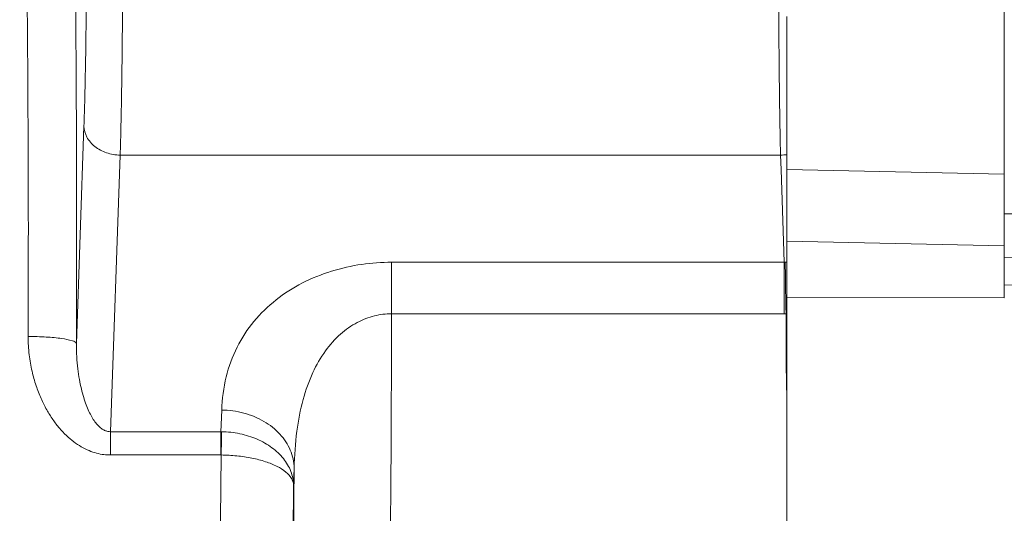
# Model space of a CAD drawing. Header units: millimetres. Extents: x -15538 to -14053, y -265397 to -264347.
# Tile 20 of 35: x -14460 to -14458, y -264926 to -264925. Entities that reach past the tile are written whole.
import ezdxf

# ---------------------------------------------------------------- set-up
doc = ezdxf.new("R2010")
doc.units = ezdxf.units.MM
doc.linetypes.add('ACAD_ISO08W100', pattern=[36, 24, -3, 6, -3])
doc.layers.get('0').update_dxf_attribs({"color": 20, "lineweight": 35})
doc.layers.add('-- CO_rury', color=51, linetype='Continuous', lineweight=9)

# ---------------------------------------------------------------- blocks, each defined once
blk = doc.blocks.new('-- CIEPŁOMIERZ ECHO II_15')
at = {"color": 50}
for points, knots in [([(8.3923, 3.71), (8.3802, 3.9278), (8.3681, 4.1455), (8.356, 4.3633), (8.356, 4.3633), (8.3438, 4.5838), (8.3316, 4.8044), (8.3194, 5.0249), (8.3194, 5.0249), (8.307, 5.2483), (8.2946, 5.4716), (8.2823, 5.695)], [0, 0, 0, 0, 0.333333, 0.333333, 0.333333, 0.333333, 0.666667, 0.666667, 0.666667, 0.666667, 1, 1, 1, 1]), ([(8.5388, 3.71), (8.5438, 3.8836), (8.5487, 4.0573), (8.5536, 4.2309), (8.5536, 4.2309), (8.5587, 4.4124), (8.5636, 4.5938), (8.5686, 4.7753)], [0, 0, 0, 0, 0.5, 0.5, 0.5, 0.5, 1, 1, 1, 1]), ([(8.3323, 3.2582), (8.301, 3.2583), (8.2698, 3.258), (8.2385, 3.2584), (8.2385, 3.2584), (8.2071, 3.2588), (8.1757, 3.2599), (8.1443, 3.26)], [0, 0, 0, 0, 0.5, 0.5, 0.5, 0.5, 1, 1, 1, 1]), ([(8.6881, 3.2463), (8.7088, 3.2459), (8.7294, 3.2455), (8.75, 3.2452), (8.75, 3.2452), (8.7859, 3.2447), (8.8218, 3.2443), (8.8577, 3.2439), (8.8577, 3.2439), (8.8981, 3.2436), (8.9385, 3.2433), (8.9789, 3.2431), (8.9789, 3.2431), (9.0217, 3.2429), (9.0646, 3.2428), (9.1075, 3.2427), (9.1075, 3.2427), (9.1509, 3.2427), (9.1943, 3.2427), (9.2377, 3.2428), (9.2377, 3.2428), (9.2796, 3.243), (9.3215, 3.2432), (9.3634, 3.2434), (9.3634, 3.2434), (9.4017, 3.2437), (9.44, 3.2441), (9.4784, 3.2445), (9.4784, 3.2445), (9.5114, 3.2449), (9.5444, 3.2454), (9.5774, 3.246), (9.5774, 3.246), (9.6035, 3.2465), (9.6297, 3.247), (9.6558, 3.2478), (9.6558, 3.2478), (9.6738, 3.2484), (9.6918, 3.2492), (9.7098, 3.2499)], [0, 0, 0, 0, 0.1, 0.1, 0.1, 0.1, 0.2, 0.2, 0.2, 0.2, 0.3, 0.3, 0.3, 0.3, 0.4, 0.4, 0.4, 0.4, 0.5, 0.5, 0.5, 0.5, 0.6, 0.6, 0.6, 0.6, 0.7, 0.7, 0.7, 0.7, 0.8, 0.8, 0.8, 0.8, 0.9, 0.9, 0.9, 0.9, 1, 1, 1, 1]), ([(6.69, 2.4001), (6.69, 2.4078), (6.7019, 2.4069), (6.7122, 2.4066), (6.7122, 2.4066), (6.7419, 2.4059), (6.7588, 2.4102), (6.7784, 2.413), (6.7784, 2.413), (6.8104, 2.4176), (6.8495, 2.4181), (6.887, 2.4191), (6.887, 2.4191), (6.9382, 2.4205), (6.9865, 2.4229), (7.0355, 2.4247), (7.0355, 2.4247), (7.0961, 2.427), (7.1579, 2.4284), (7.2194, 2.4297), (7.2194, 2.4297), (7.2906, 2.4313), (7.3614, 2.4327), (7.4323, 2.434), (7.4323, 2.434), (7.5093, 2.4353), (7.5865, 2.4364), (7.6636, 2.4373), (7.6636, 2.4373), (7.7424, 2.4382), (7.8211, 2.439), (7.8998, 2.4396), (7.8998, 2.4396), (7.9756, 2.4403), (8.0514, 2.4408), (8.1272, 2.4411), (8.1272, 2.4411), (8.1955, 2.4414), (8.2639, 2.4416), (8.3323, 2.4417)], [0, 0, 0, 0, 0.1, 0.1, 0.1, 0.1, 0.2, 0.2, 0.2, 0.2, 0.3, 0.3, 0.3, 0.3, 0.4, 0.4, 0.4, 0.4, 0.5, 0.5, 0.5, 0.5, 0.6, 0.6, 0.6, 0.6, 0.7, 0.7, 0.7, 0.7, 0.8, 0.8, 0.8, 0.8, 0.9, 0.9, 0.9, 0.9, 1, 1, 1, 1]), ([(8.3323, 2.4418), (8.3322, 2.4299), (8.3308, 2.418), (8.3279, 2.4065), (8.3279, 2.4065), (8.3248, 2.3941), (8.3202, 2.3821), (8.3142, 2.3708), (8.3142, 2.3708), (8.3077, 2.3584), (8.2995, 2.3468), (8.2902, 2.3363), (8.2902, 2.3363), (8.2799, 2.3246), (8.2681, 2.3142), (8.2554, 2.305), (8.2554, 2.305), (8.2413, 2.2948), (8.2261, 2.2861), (8.2103, 2.2788), (8.2103, 2.2788), (8.1924, 2.2706), (8.1738, 2.264), (8.1548, 2.2588), (8.1548, 2.2588), (8.1333, 2.2529), (8.1113, 2.2487), (8.0891, 2.2457), (8.0891, 2.2457), (8.0639, 2.2424), (8.0385, 2.2407), (8.0131, 2.2401)], [0, 0, 0, 0, 0.125, 0.125, 0.125, 0.125, 0.25, 0.25, 0.25, 0.25, 0.375, 0.375, 0.375, 0.375, 0.5, 0.5, 0.5, 0.5, 0.625, 0.625, 0.625, 0.625, 0.75, 0.75, 0.75, 0.75, 0.875, 0.875, 0.875, 0.875, 1, 1, 1, 1]), ([(8.4389, 2.4418), (8.4389, 2.4211), (8.4374, 2.4005), (8.4344, 2.38), (8.4344, 2.38), (8.4314, 2.3589), (8.4267, 2.338), (8.4204, 2.3177), (8.4204, 2.3177), (8.4139, 2.2969), (8.4058, 2.2766), (8.3959, 2.2573), (8.3959, 2.2573), (8.386, 2.238), (8.3743, 2.2196), (8.3608, 2.2026), (8.3608, 2.2026), (8.3476, 2.1858), (8.3327, 2.1704), (8.3163, 2.1569), (8.3163, 2.1569), (8.2999, 2.1433), (8.282, 2.1316), (8.263, 2.122), (8.263, 2.122), (8.2434, 2.1122), (8.2228, 2.1047), (8.2016, 2.0995), (8.2016, 2.0995), (8.1791, 2.0939), (8.156, 2.091), (8.1329, 2.0902)], [0, 0, 0, 0, 0.125, 0.125, 0.125, 0.125, 0.25, 0.25, 0.25, 0.25, 0.375, 0.375, 0.375, 0.375, 0.5, 0.5, 0.5, 0.5, 0.625, 0.625, 0.625, 0.625, 0.75, 0.75, 0.75, 0.75, 0.875, 0.875, 0.875, 0.875, 1, 1, 1, 1]), ([(7.9776, 2.2389), (7.9006, 2.2382), (7.8236, 2.2373), (7.7467, 2.2362), (7.7467, 2.2362), (7.6756, 2.2353), (7.6045, 2.2341), (7.5333, 2.2327), (7.5333, 2.2327), (7.4711, 2.2314), (7.4089, 2.23), (7.3468, 2.2283), (7.3468, 2.2283), (7.2961, 2.2268), (7.2455, 2.2252), (7.1947, 2.2234), (7.1947, 2.2234), (7.1561, 2.2219), (7.1174, 2.2203), (7.0792, 2.2182), (7.0792, 2.2182), (7.0525, 2.2167), (7.0261, 2.215), (6.9984, 2.2131), (6.9984, 2.2131), (6.9811, 2.212), (6.9633, 2.2107), (6.948, 2.2083), (6.948, 2.2083), (6.9401, 2.207), (6.9329, 2.2054), (6.9223, 2.2039), (6.9223, 2.2039), (6.9188, 2.2033), (6.915, 2.2028), (6.9147, 2.2)], [0, 0, 0, 0, 0.111111, 0.111111, 0.111111, 0.111111, 0.222222, 0.222222, 0.222222, 0.222222, 0.333333, 0.333333, 0.333333, 0.333333, 0.444444, 0.444444, 0.444444, 0.444444, 0.555556, 0.555556, 0.555556, 0.555556, 0.666667, 0.666667, 0.666667, 0.666667, 0.777778, 0.777778, 0.777778, 0.777778, 0.888889, 0.888889, 0.888889, 0.888889, 1, 1, 1, 1]), ([(6.9263, 2.2073), (6.9416, 2.2083), (6.9567, 2.2113), (6.9719, 2.2134), (6.9719, 2.2134), (7.0055, 2.218), (7.0396, 2.2186), (7.0736, 2.2196), (7.0736, 2.2196), (7.1201, 2.2211), (7.1664, 2.2235), (7.2128, 2.2254), (7.2128, 2.2254), (7.2702, 2.2277), (7.3276, 2.2291), (7.385, 2.2304), (7.385, 2.2304), (7.4511, 2.232), (7.5173, 2.2334), (7.5834, 2.2347), (7.5834, 2.2347), (7.6547, 2.236), (7.726, 2.237), (7.7973, 2.2379), (7.7973, 2.2379), (7.8692, 2.2388), (7.9412, 2.2395), (8.0131, 2.2401)], [0, 0, 0, 0, 0.142857, 0.142857, 0.142857, 0.142857, 0.285714, 0.285714, 0.285714, 0.285714, 0.428571, 0.428571, 0.428571, 0.428571, 0.571429, 0.571429, 0.571429, 0.571429, 0.714286, 0.714286, 0.714286, 0.714286, 0.857143, 0.857143, 0.857143, 0.857143, 1, 1, 1, 1]), ([(8.0881, 2.09), (8.0879, 2.1026), (8.0865, 2.1153), (8.0839, 2.1277), (8.0839, 2.1277), (8.0813, 2.1399), (8.0776, 2.1518), (8.0726, 2.1633), (8.0726, 2.1633), (8.0679, 2.1742), (8.0621, 2.1846), (8.055, 2.1941), (8.055, 2.1941), (8.0485, 2.203), (8.0409, 2.2111), (8.0323, 2.2179), (8.0323, 2.2179), (8.0244, 2.2243), (8.0155, 2.2295), (8.006, 2.2332), (8.006, 2.2332), (7.9969, 2.2366), (7.9873, 2.2386), (7.9776, 2.2389)], [0, 0, 0, 0, 0.166667, 0.166667, 0.166667, 0.166667, 0.333333, 0.333333, 0.333333, 0.333333, 0.5, 0.5, 0.5, 0.5, 0.666667, 0.666667, 0.666667, 0.666667, 0.833333, 0.833333, 0.833333, 0.833333, 1, 1, 1, 1]), ([(8.0399, 2.0891), (8.0397, 2.0999), (8.0391, 2.1107), (8.0381, 2.1215), (8.0381, 2.1215), (8.037, 2.132), (8.0355, 2.1424), (8.0334, 2.1527), (8.0334, 2.1527), (8.0315, 2.1623), (8.0291, 2.1718), (8.026, 2.181), (8.026, 2.181), (8.0233, 2.1892), (8.0202, 2.1972), (8.0162, 2.2048), (8.0162, 2.2048), (8.013, 2.2112), (8.0092, 2.2173), (8.0046, 2.2229), (8.0046, 2.2229), (8.0008, 2.2274), (7.9966, 2.2315), (7.9915, 2.2344), (7.9915, 2.2344), (7.9873, 2.2369), (7.9825, 2.2386), (7.9776, 2.2389)], [0, 0, 0, 0, 0.142857, 0.142857, 0.142857, 0.142857, 0.285714, 0.285714, 0.285714, 0.285714, 0.428571, 0.428571, 0.428571, 0.428571, 0.571429, 0.571429, 0.571429, 0.571429, 0.714286, 0.714286, 0.714286, 0.714286, 0.857143, 0.857143, 0.857143, 0.857143, 1, 1, 1, 1]), ([(8.0131, 2.2401), (8.0256, 2.2399), (8.0382, 2.2371), (8.0498, 2.2322), (8.0498, 2.2322), (8.062, 2.2271), (8.0732, 2.2196), (8.0829, 2.2107), (8.0829, 2.2107), (8.0934, 2.2011), (8.1022, 2.1898), (8.1094, 2.1776), (8.1094, 2.1776), (8.117, 2.1646), (8.1227, 2.1506), (8.1266, 2.1361), (8.1266, 2.1361), (8.1306, 2.1211), (8.1327, 2.1056), (8.1329, 2.0902)], [0, 0, 0, 0, 0.2, 0.2, 0.2, 0.2, 0.4, 0.4, 0.4, 0.4, 0.6, 0.6, 0.6, 0.6, 0.8, 0.8, 0.8, 0.8, 1, 1, 1, 1]), ([(8.0399, 2.0891), (7.9693, 2.0884), (7.8986, 2.0875), (7.828, 2.0865), (7.828, 2.0865), (7.7628, 2.0855), (7.6976, 2.0843), (7.6323, 2.0829), (7.6323, 2.0829), (7.5751, 2.0816), (7.5179, 2.0802), (7.4607, 2.0785), (7.4607, 2.0785), (7.414, 2.077), (7.3674, 2.0754), (7.3207, 2.0735), (7.3207, 2.0735), (7.2959, 2.0725), (7.2711, 2.0714), (7.2463, 2.0701)], [0, 0, 0, 0, 0.2, 0.2, 0.2, 0.2, 0.4, 0.4, 0.4, 0.4, 0.6, 0.6, 0.6, 0.6, 0.8, 0.8, 0.8, 0.8, 1, 1, 1, 1]), ([(8.0881, 2.09), (8.0836, 2.0899), (8.079, 2.0898), (8.0745, 2.0897), (8.0745, 2.0897), (8.069, 2.0896), (8.0636, 2.0895), (8.0582, 2.0894), (8.0582, 2.0894), (8.0521, 2.0893), (8.046, 2.0892), (8.0399, 2.0891)], [0, 0, 0, 0, 0.333333, 0.333333, 0.333333, 0.333333, 0.666667, 0.666667, 0.666667, 0.666667, 1, 1, 1, 1]), ([(9.7368, 1.8731), (9.7345, 1.8737), (9.7321, 1.874), (9.7296, 1.8743), (9.7296, 1.8743), (9.7257, 1.8748), (9.7218, 1.8751), (9.7179, 1.8755), (9.7179, 1.8755), (9.7122, 1.8759), (9.7064, 1.8763), (9.7007, 1.8767), (9.7007, 1.8767), (9.6926, 1.8771), (9.6845, 1.8775), (9.6765, 1.8779), (9.6765, 1.8779), (9.6653, 1.8784), (9.6541, 1.8789), (9.6429, 1.8793), (9.6429, 1.8793), (9.6277, 1.8798), (9.6125, 1.8803), (9.5972, 1.8807), (9.5972, 1.8807), (9.5768, 1.8812), (9.5564, 1.8817), (9.536, 1.8821), (9.536, 1.8821), (9.5093, 1.8826), (9.4827, 1.8831), (9.456, 1.8835), (9.456, 1.8835), (9.4236, 1.8839), (9.3912, 1.8843), (9.3588, 1.8846), (9.3588, 1.8846), (9.3229, 1.8849), (9.287, 1.8851), (9.2512, 1.8853), (9.2512, 1.8853), (9.2148, 1.8854), (9.1785, 1.8855), (9.1421, 1.8855), (9.1421, 1.8855), (9.1086, 1.8855), (9.075, 1.8855), (9.0414, 1.8853), (9.0414, 1.8853), (9.0125, 1.8852), (8.9836, 1.8851), (8.9547, 1.8849), (8.9547, 1.8849), (8.9306, 1.8847), (8.9064, 1.8844), (8.8822, 1.8842), (8.8822, 1.8842), (8.8622, 1.884), (8.8421, 1.8837), (8.822, 1.8834), (8.822, 1.8834), (8.8052, 1.8832), (8.7885, 1.8829), (8.7717, 1.8826), (8.7717, 1.8826), (8.7576, 1.8824), (8.7434, 1.8821), (8.7293, 1.8818), (8.7293, 1.8818), (8.7172, 1.8815), (8.705, 1.8813), (8.6928, 1.8809), (8.6928, 1.8809), (8.6821, 1.8807), (8.6714, 1.8804), (8.6607, 1.88)], [0, 0, 0, 0, 0.052632, 0.052632, 0.052632, 0.052632, 0.105263, 0.105263, 0.105263, 0.105263, 0.157895, 0.157895, 0.157895, 0.157895, 0.210526, 0.210526, 0.210526, 0.210526, 0.263158, 0.263158, 0.263158, 0.263158, 0.315789, 0.315789, 0.315789, 0.315789, 0.368421, 0.368421, 0.368421, 0.368421, 0.421053, 0.421053, 0.421053, 0.421053, 0.473684, 0.473684, 0.473684, 0.473684, 0.526316, 0.526316, 0.526316, 0.526316, 0.578947, 0.578947, 0.578947, 0.578947, 0.631579, 0.631579, 0.631579, 0.631579, 0.684211, 0.684211, 0.684211, 0.684211, 0.736842, 0.736842, 0.736842, 0.736842, 0.789474, 0.789474, 0.789474, 0.789474, 0.842105, 0.842105, 0.842105, 0.842105, 0.894737, 0.894737, 0.894737, 0.894737, 0.947368, 0.947368, 0.947368, 0.947368, 1, 1, 1, 1]), ([(8.7206, 1.8051), (8.7127, 1.8052), (8.7048, 1.8074), (8.6979, 1.8111), (8.6979, 1.8111), (8.6903, 1.8151), (8.6838, 1.8208), (8.6785, 1.8274), (8.6785, 1.8274), (8.6728, 1.8346), (8.6684, 1.8429), (8.6655, 1.8516), (8.6655, 1.8516), (8.6624, 1.8608), (8.6608, 1.8704), (8.6607, 1.88)], [0, 0, 0, 0, 0.25, 0.25, 0.25, 0.25, 0.5, 0.5, 0.5, 0.5, 0.75, 0.75, 0.75, 0.75, 1, 1, 1, 1]), ([(8.2852, 1.6895), (8.2725, 1.6894), (8.2598, 1.6902), (8.2471, 1.6917), (8.2471, 1.6917), (8.2358, 1.693), (8.2245, 1.695), (8.2133, 1.6976), (8.2133, 1.6976), (8.2032, 1.6999), (8.1931, 1.7027), (8.1833, 1.706), (8.1833, 1.706), (8.1743, 1.7091), (8.1655, 1.7125), (8.1568, 1.7164), (8.1568, 1.7164), (8.1489, 1.7199), (8.1411, 1.7238), (8.1335, 1.728), (8.1335, 1.728), (8.1265, 1.732), (8.1197, 1.7362), (8.1131, 1.7408), (8.1131, 1.7408), (8.1069, 1.7451), (8.101, 1.7496), (8.0953, 1.7545), (8.0953, 1.7545), (8.09, 1.759), (8.0849, 1.7637), (8.0801, 1.7688), (8.0801, 1.7688), (8.0756, 1.7736), (8.0713, 1.7786), (8.0673, 1.7838), (8.0673, 1.7838), (8.0635, 1.7888), (8.06, 1.7941), (8.0568, 1.7995), (8.0568, 1.7995), (8.0538, 1.8047), (8.0512, 1.8101), (8.0489, 1.8156), (8.0489, 1.8156), (8.0468, 1.8207), (8.045, 1.826), (8.0436, 1.8313), (8.0436, 1.8313), (8.0423, 1.8362), (8.0413, 1.8412), (8.0407, 1.8463), (8.0407, 1.8463), (8.0401, 1.8509), (8.0399, 1.8555), (8.0399, 1.8601)], [0, 0, 0, 0, 0.071429, 0.071429, 0.071429, 0.071429, 0.142857, 0.142857, 0.142857, 0.142857, 0.214286, 0.214286, 0.214286, 0.214286, 0.285714, 0.285714, 0.285714, 0.285714, 0.357143, 0.357143, 0.357143, 0.357143, 0.428571, 0.428571, 0.428571, 0.428571, 0.5, 0.5, 0.5, 0.5, 0.571429, 0.571429, 0.571429, 0.571429, 0.642857, 0.642857, 0.642857, 0.642857, 0.714286, 0.714286, 0.714286, 0.714286, 0.785714, 0.785714, 0.785714, 0.785714, 0.857143, 0.857143, 0.857143, 0.857143, 0.928571, 0.928571, 0.928571, 0.928571, 1, 1, 1, 1]), ([(8.2708, 1.7894), (8.2616, 1.7893), (8.2524, 1.7895), (8.2432, 1.79), (8.2432, 1.79), (8.2349, 1.7905), (8.2266, 1.7912), (8.2184, 1.7922), (8.2184, 1.7922), (8.211, 1.7931), (8.2035, 1.7942), (8.1962, 1.7956), (8.1962, 1.7956), (8.1896, 1.7968), (8.183, 1.7981), (8.1765, 1.7997), (8.1765, 1.7997), (8.1706, 1.8011), (8.1648, 1.8027), (8.159, 1.8045), (8.159, 1.8045), (8.1538, 1.8061), (8.1487, 1.8078), (8.1436, 1.8098), (8.1436, 1.8098), (8.139, 1.8115), (8.1345, 1.8134), (8.1301, 1.8154), (8.1301, 1.8154), (8.1262, 1.8173), (8.1223, 1.8192), (8.1186, 1.8214), (8.1186, 1.8214), (8.1152, 1.8233), (8.112, 1.8254), (8.1088, 1.8277), (8.1088, 1.8277), (8.106, 1.8298), (8.1034, 1.8319), (8.1009, 1.8343), (8.1009, 1.8343), (8.0987, 1.8364), (8.0966, 1.8387), (8.0948, 1.8411), (8.0948, 1.8411), (8.0933, 1.8432), (8.0919, 1.8455), (8.0908, 1.8478), (8.0908, 1.8478), (8.0899, 1.8499), (8.0892, 1.852), (8.0887, 1.8542), (8.0887, 1.8542), (8.0883, 1.8562), (8.0881, 1.8582), (8.0881, 1.8601)], [0, 0, 0, 0, 0.071429, 0.071429, 0.071429, 0.071429, 0.142857, 0.142857, 0.142857, 0.142857, 0.214286, 0.214286, 0.214286, 0.214286, 0.285714, 0.285714, 0.285714, 0.285714, 0.357143, 0.357143, 0.357143, 0.357143, 0.428571, 0.428571, 0.428571, 0.428571, 0.5, 0.5, 0.5, 0.5, 0.571429, 0.571429, 0.571429, 0.571429, 0.642857, 0.642857, 0.642857, 0.642857, 0.714286, 0.714286, 0.714286, 0.714286, 0.785714, 0.785714, 0.785714, 0.785714, 0.857143, 0.857143, 0.857143, 0.857143, 0.928571, 0.928571, 0.928571, 0.928571, 1, 1, 1, 1]), ([(9.1114, 1.8105), (9.0922, 1.8105), (9.0729, 1.8104), (9.0536, 1.8104), (9.0536, 1.8104), (9.0284, 1.8102), (9.0031, 1.8101), (8.9779, 1.8099), (8.9779, 1.8099), (8.9567, 1.8097), (8.9356, 1.8095), (8.9144, 1.8092), (8.9144, 1.8092), (8.8969, 1.809), (8.8793, 1.8087), (8.8617, 1.8085), (8.8617, 1.8085), (8.847, 1.8082), (8.8324, 1.8079), (8.8177, 1.8077), (8.8177, 1.8077), (8.8054, 1.8074), (8.793, 1.8071), (8.7806, 1.8068), (8.7806, 1.8068), (8.77, 1.8066), (8.7593, 1.8063), (8.7487, 1.806), (8.7487, 1.806), (8.7393, 1.8057), (8.7299, 1.8054), (8.7206, 1.8051)], [0, 0, 0, 0, 0.125, 0.125, 0.125, 0.125, 0.25, 0.25, 0.25, 0.25, 0.375, 0.375, 0.375, 0.375, 0.5, 0.5, 0.5, 0.5, 0.625, 0.625, 0.625, 0.625, 0.75, 0.75, 0.75, 0.75, 0.875, 0.875, 0.875, 0.875, 1, 1, 1, 1]), ([(8.9398, 1.7881), (8.8806, 1.7886), (8.8214, 1.7889), (8.7623, 1.7892), (8.7623, 1.7892), (8.6808, 1.7896), (8.5993, 1.7898), (8.5178, 1.7898), (8.5178, 1.7898), (8.4355, 1.7899), (8.3532, 1.7898), (8.2708, 1.7894)], [0, 0, 0, 0, 0.333333, 0.333333, 0.333333, 0.333333, 0.666667, 0.666667, 0.666667, 0.666667, 1, 1, 1, 1]), ([(8.2708, 1.7894), (8.2741, 1.7889), (8.2753, 1.7848), (8.2763, 1.7811), (8.2763, 1.7811), (8.2785, 1.7728), (8.2798, 1.7663), (8.2809, 1.7593), (8.2809, 1.7593), (8.2824, 1.7491), (8.2834, 1.738), (8.284, 1.7271), (8.284, 1.7271), (8.2848, 1.7144), (8.2852, 1.702), (8.2852, 1.6895)], [0, 0, 0, 0, 0.25, 0.25, 0.25, 0.25, 0.5, 0.5, 0.5, 0.5, 0.75, 0.75, 0.75, 0.75, 1, 1, 1, 1]), ([(9.6794, 1.6719), (9.6325, 1.6739), (9.5855, 1.6756), (9.5386, 1.677), (9.5386, 1.677), (9.4821, 1.6787), (9.4255, 1.6801), (9.369, 1.6814), (9.369, 1.6814), (9.3047, 1.6828), (9.2404, 1.684), (9.1761, 1.685), (9.1761, 1.685), (9.1061, 1.686), (9.0361, 1.6869), (8.9661, 1.6876), (8.9661, 1.6876), (8.8922, 1.6883), (8.8182, 1.6889), (8.7443, 1.6892), (8.7443, 1.6892), (8.6682, 1.6896), (8.5921, 1.6898), (8.516, 1.6899), (8.516, 1.6899), (8.4391, 1.6899), (8.3621, 1.6898), (8.2852, 1.6895)], [0, 0, 0, 0, 0.142857, 0.142857, 0.142857, 0.142857, 0.285714, 0.285714, 0.285714, 0.285714, 0.428571, 0.428571, 0.428571, 0.428571, 0.571429, 0.571429, 0.571429, 0.571429, 0.714286, 0.714286, 0.714286, 0.714286, 0.857143, 0.857143, 0.857143, 0.857143, 1, 1, 1, 1])]:
    blk.add_open_spline(points, degree=3, knots=knots, dxfattribs=at)
for points in [[(8.4496, 3.71), (8.442, 4.1032), (8.4339, 4.4965), (8.4254, 4.8897)], [(8.3796, 3.71), (8.3796, 3.71), (8.3649, 3.71), (8.3649, 3.71)], [(8.3657, 3.26), (8.3657, 3.26), (8.3649, 3.71), (8.3649, 3.71)], [(8.4726, 3.71), (8.4726, 3.71), (8.3796, 3.71), (8.3796, 3.71)], [(8.4726, 3.71), (8.4726, 3.71), (8.5388, 3.71), (8.5388, 3.71)], [(8.4826, 3.26), (8.4826, 3.26), (8.4726, 3.71), (8.4726, 3.71)], [(8.5388, 3.71), (8.5388, 3.71), (8.621, 3.71), (8.621, 3.71)], [(8.631, 3.26), (8.631, 3.26), (8.621, 3.71), (8.621, 3.71)], [(8.621, 3.71), (8.621, 3.71), (9.7486, 3.71), (9.7486, 3.71)], [(8.1109, 3.26), (8.1109, 3.26), (7.185, 3.26), (7.185, 3.26)], [(7.2007, 3.26), (7.2007, 3.26), (8.1109, 3.26), (8.1109, 3.26)], [(8.1443, 3.26), (8.1443, 3.26), (8.1109, 3.26), (8.1109, 3.26)], [(8.1109, 3.26), (8.1109, 3.26), (8.1443, 3.26), (8.1443, 3.26)], [(8.1679, 3.26), (8.1679, 3.26), (8.1443, 3.26), (8.1443, 3.26)], [(8.1679, 3.26), (8.1679, 3.26), (8.1443, 3.26), (8.1443, 3.26)], [(8.1701, 3.26), (8.1701, 3.26), (8.1679, 3.26), (8.1679, 3.26)], [(8.1716, 3.26), (8.1716, 3.26), (8.1679, 3.26), (8.1679, 3.26)], [(8.2675, 3.26), (8.2675, 3.26), (8.1701, 3.26), (8.1701, 3.26)], [(8.2675, 3.26), (8.2675, 3.26), (8.1716, 3.26), (8.1716, 3.26)], [(8.3323, 3.26), (8.3323, 3.26), (8.2675, 3.26), (8.2675, 3.26)], [(8.3323, 3.26), (8.3323, 3.26), (8.2675, 3.26), (8.2675, 3.26)], [(8.3657, 3.26), (8.3657, 3.26), (8.3323, 3.26), (8.3323, 3.26)], [(8.3383, 3.26), (8.3383, 3.26), (8.3323, 3.26), (8.3323, 3.26)], [(8.3323, 3.26), (8.3323, 3.2594), (8.3323, 3.2588), (8.3323, 3.2582)], [(8.3323, 3.2582), (8.3323, 3.2582), (8.3323, 3.2546), (8.3323, 3.2546)], [(8.3323, 3.2582), (8.3323, 3.2582), (8.3461, 3.258), (8.3461, 3.258)], [(8.3323, 3.2546), (8.3323, 3.2546), (8.3323, 2.4418), (8.3323, 2.4418)], [(8.3323, 3.2546), (8.3323, 3.2546), (8.3461, 3.2546), (8.3461, 3.2546)], [(8.3616, 3.26), (8.3616, 3.26), (8.3383, 3.26), (8.3383, 3.26)], [(8.3461, 3.258), (8.3461, 3.258), (8.3597, 3.2578), (8.3597, 3.2578)], [(8.3461, 3.2546), (8.3461, 3.2546), (8.3597, 3.2546), (8.3597, 3.2546)], [(8.3597, 3.2578), (8.3597, 3.2578), (8.3857, 3.2574), (8.3857, 3.2574)], [(8.3597, 3.2546), (8.3597, 3.2546), (8.3857, 3.2546), (8.3857, 3.2546)], [(8.3945, 3.26), (8.3945, 3.26), (8.3616, 3.26), (8.3616, 3.26)], [(8.3857, 3.2574), (8.3857, 3.2574), (8.4094, 3.2571), (8.4094, 3.2571)], [(8.3857, 3.2546), (8.3857, 3.2546), (8.4094, 3.2546), (8.4094, 3.2546)], [(8.4094, 3.26), (8.4094, 3.26), (8.3945, 3.26), (8.3945, 3.26)], [(8.4273, 3.26), (8.4273, 3.26), (8.4094, 3.26), (8.4094, 3.26)], [(8.4094, 3.2571), (8.4094, 3.2571), (8.4389, 3.2566), (8.4389, 3.2566)], [(8.4094, 3.2546), (8.4094, 3.2546), (8.4389, 3.2546), (8.4389, 3.2546)], [(8.4389, 3.26), (8.4389, 3.26), (8.4273, 3.26), (8.4273, 3.26)], [(8.4637, 3.26), (8.4637, 3.26), (8.4389, 3.26), (8.4389, 3.26)], [(8.4389, 3.26), (8.4389, 3.26), (8.4389, 3.2566), (8.4389, 3.2566)], [(8.4389, 3.2566), (8.4389, 3.2566), (8.4389, 3.2546), (8.4389, 3.2546)], [(8.4389, 3.2546), (8.4389, 3.2546), (8.4389, 2.4418), (8.4389, 2.4418)], [(8.4389, 3.2546), (8.4389, 3.2546), (8.4824, 3.2531), (8.4824, 3.2531)], [(8.5131, 3.26), (8.5131, 3.26), (8.4637, 3.26), (8.4637, 3.26)], [(8.4824, 3.2531), (8.4824, 3.2531), (8.6306, 3.2479), (8.6306, 3.2479)], [(8.6118, 3.26), (8.6118, 3.26), (8.5131, 3.26), (8.5131, 3.26)], [(8.631, 3.26), (8.631, 3.26), (8.6118, 3.26), (8.6118, 3.26)], [(8.6306, 3.2479), (8.6306, 3.2479), (8.6607, 3.2469), (8.6607, 3.2469)], [(8.631, 3.26), (8.631, 3.26), (8.6527, 3.26), (8.6527, 3.26)], [(8.6365, 3.26), (8.6365, 3.26), (8.631, 3.26), (8.631, 3.26)], [(8.6527, 3.26), (8.6527, 3.26), (8.6365, 3.26), (8.6365, 3.26)], [(8.6527, 3.26), (8.6527, 3.26), (8.6612, 3.26), (8.6612, 3.26)], [(8.6612, 3.26), (8.6612, 3.26), (8.6527, 3.26), (8.6527, 3.26)], [(8.6612, 3.26), (8.6609, 3.2556), (8.6607, 3.2512), (8.6607, 3.2469)], [(8.6607, 3.2469), (8.6607, 3.2469), (8.6607, 1.88), (8.6607, 1.88)], [(8.6607, 3.2469), (8.6698, 3.2467), (8.679, 3.2465), (8.6881, 3.2463)], [(8.6612, 3.26), (8.6612, 3.26), (8.6846, 3.26), (8.6846, 3.26)], [(8.6864, 3.26), (8.6864, 3.26), (8.6612, 3.26), (8.6612, 3.26)], [(8.6846, 3.26), (8.6846, 3.26), (8.9398, 3.26), (8.9398, 3.26)], [(8.9476, 3.26), (8.9476, 3.26), (8.6864, 3.26), (8.6864, 3.26)], [(8.9398, 3.26), (8.9398, 3.26), (8.9423, 3.26), (8.9423, 3.26)], [(8.3323, 2.4418), (8.3323, 2.4418), (8.4389, 2.4418), (8.4389, 2.4418)], [(8.0131, 2.2401), (8.0131, 2.2401), (7.9776, 2.2389), (7.9776, 2.2389)], [(8.0881, 2.0886), (8.0881, 2.0886), (8.0399, 2.0886), (8.0399, 2.0886)], [(8.0399, 1.8601), (8.0399, 1.8601), (8.0399, 2.0886), (8.0399, 2.0886)], [(8.1329, 2.0902), (8.1329, 2.0902), (8.0881, 2.0886), (8.0881, 2.0886)], [(8.0881, 2.0886), (8.0881, 2.0886), (8.0881, 2.09), (8.0881, 2.09)], [(8.0881, 1.8601), (8.0881, 1.8601), (8.0881, 2.0886), (8.0881, 2.0886)], [(8.6607, 1.88), (8.6607, 1.88), (8.0881, 1.8601), (8.0881, 1.8601)], [(8.0881, 1.8601), (8.0881, 1.8601), (8.0399, 1.8601), (8.0399, 1.8601)], [(8.7206, 1.8051), (8.7206, 1.8051), (8.2708, 1.7894), (8.2708, 1.7894)], [(9.1397, 1.7861), (9.073, 1.7869), (9.0064, 1.7875), (8.9398, 1.7881)]]:
    blk.add_open_spline(points, degree=3, dxfattribs=at)
blk = doc.blocks.new('*U187')
at = {"linetype": 'Continuous', "lineweight": 0}
blk.add_blockref('-- CIEPŁOMIERZ ECHO II_15', (2.6184, -0.0025), dxfattribs=at)

msp = doc.modelspace()

# ---------------------------------------------------------------- block references
at = {"layer": '-- CO_rury', "linetype": 'ACAD_ISO08W100', "ltscale": 20, "xscale": -1, "rotation": 269.9999999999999}
msp.add_blockref('*U187', (-14461.6211, -264936.5721, 0), dxfattribs=at)

doc.saveas('drawing.dxf')
